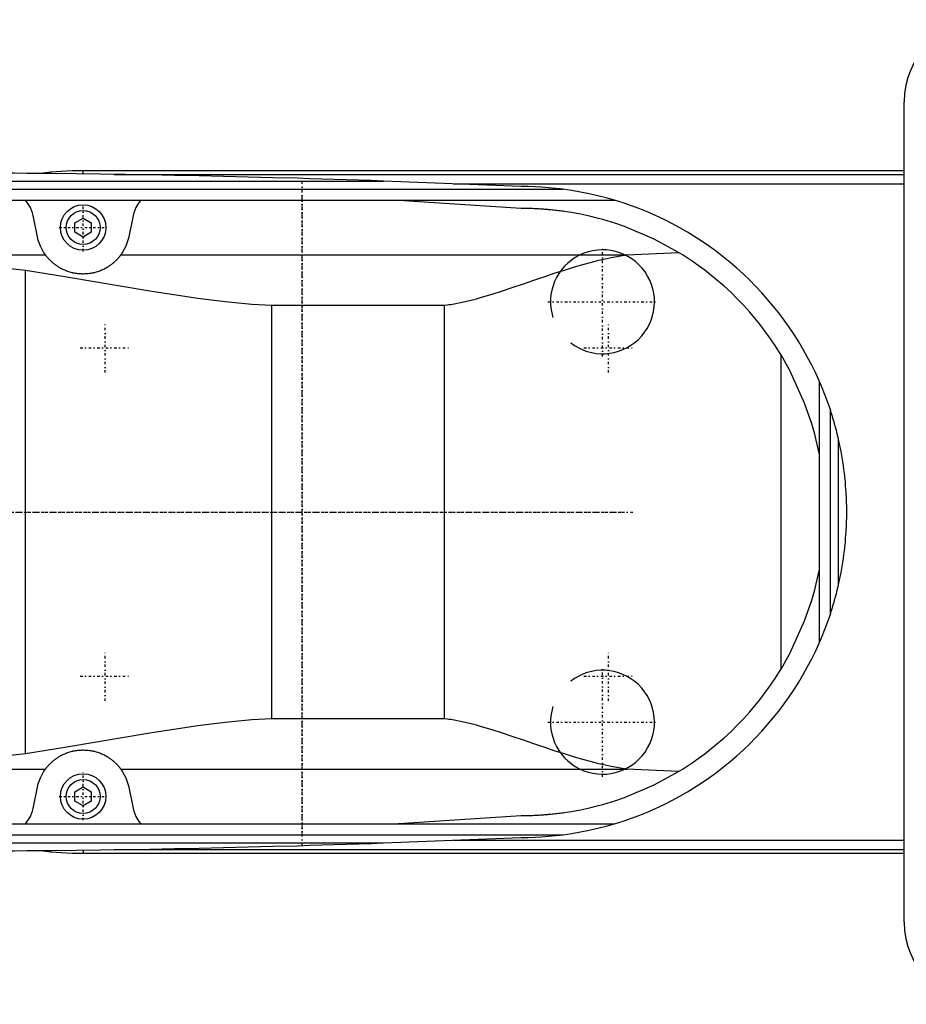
# Model space of a CAD drawing. Extents: x -502 to 174, y -90 to 90.
# Tile 3 of 4: x -252 to -90, y -90 to 90. Entities that reach past the tile are written whole.
import ezdxf

# ---------------------------------------------------------------- set-up
doc = ezdxf.new("R2010")
doc.units = 0
doc.linetypes.add('CENTER', pattern=[1.5, 0.45, -0.5, 0.05, -0.5])
doc.layers.add('AM_0', color=7, linetype='CONTINUOUS')
doc.layers.add('AM_7', color=7, linetype='CENTER')

msp = doc.modelspace()

# ---------------------------------------------------------------- linework, layer by layer
at = {"layer": 'AM_0', "color": 7, "linetype": 'CONTINUOUS'}
for p, q in [((-90, -75), (-90, 75)), ((-90, 62.39), (-240, 62.39)), ((-240, 61.81), (-240, 62.39)), ((-234.3, 61.72), (-90, 61.72)), ((-331.04, 60.5), (-185.14, 60.5)), ((-160, 59.5), (-185.14, 60.5)), ((-172.31, 60.02), (-90, 60.02)), ((-362.76, 59), (-152.3, 59)), ((-394.4, 57), (-142.93, 57)), ((-160, 55.5), (-183.32, 57)), ((-248.33, 50.31), (-249.12, 54.2)), ((-230.88, 54.2), (-231.67, 50.31)), ((-241.5, 52.87), (-240, 53.73)), ((-241.5, 51.13), (-241.5, 52.87)), ((-240, 53.73), (-238.5, 52.87)), ((-238.5, 52.87), (-238.5, 51.13)), ((-240, 50.27), (-241.5, 51.13)), ((-238.5, 51.13), (-240, 50.27)), ((-283.81, 47), (-246.87, 47)), ((-233.13, 47), (-140.66, 47)), ((-140.66, 47), (-131.25, 47.47)), ((-250.5, -44.22), (-250.5, 44.22)), ((-205.5, 37.8), (-174, 37.8)), ((-205.5, -37.8), (-205.5, 37.8)), ((-174, -37.8), (-174, 37.8)), ((-112.5, -28.71), (-112.5, 28.71)), ((-105.5, -23.87), (-105.5, 23.87)), ((-103.5, -18.65), (-103.5, 18.65)), ((-102, -13.28), (-102, 13.28)), ((-174, -37.8), (-205.5, -37.8)), ((-283.81, -47), (-246.87, -47)), ((-233.13, -47), (-140.66, -47)), ((-131.25, -47.47), (-140.66, -47)), ((-249.12, -54.2), (-248.33, -50.31)), ((-241.5, -51.13), (-240, -50.27)), ((-240, -50.27), (-238.5, -51.13)), ((-231.67, -50.31), (-230.88, -54.2)), ((-241.5, -52.87), (-241.5, -51.13)), ((-238.5, -51.13), (-238.5, -52.87)), ((-240, -53.73), (-241.5, -52.87)), ((-238.5, -52.87), (-240, -53.73)), ((-183.32, -57), (-160, -55.5)), ((-394.4, -57), (-142.93, -57)), ((-362.76, -59), (-152.3, -59)), ((-331.04, -60.5), (-185.14, -60.5)), ((-185.14, -60.5), (-160, -59.5)), ((-172.31, -60.02), (-90, -60.02)), ((-240, -61.81), (-240, -62.39)), ((-240, -62.39), (-90, -62.39)), ((-234.3, -61.72), (-90, -61.72))]:
    msp.add_line(p, q, dxfattribs=at)
for points in [[(-185.14, 60.5, 0), (-187.39, 60.58, 0), (-191.88, 60.72, 0), (-196.37, 60.86, 0), (-198.61, 60.93, 0), (-200.86, 61, 0), (-205.35, 61.12, 0), (-209.84, 61.24, 0), (-214.33, 61.34, 0), (-218.83, 61.44, 0), (-223.32, 61.53, 0), (-225.56, 61.58, 0), (-227.81, 61.62, 0), (-232.3, 61.69, 0), (-236.8, 61.76, 0), (-241.29, 61.82, 0), (-245.78, 61.87, 0), (-250.27, 61.91, 0), (-252.52, 61.93, 0), (-254.77, 61.95, 0), (-259.26, 61.97, 0), (-263.75, 61.99, 0), (-266, 62, 0)], [(-152.3, 59, 0), (-153.62, 59.16, 0), (-156.22, 59.38, 0), (-158.77, 59.49, 0), (-160, 59.5, 0)], [(-142.93, 57, 0), (-144.47, 57.44, 0), (-147.58, 58.19, 0), (-150.72, 58.77, 0), (-152.3, 59, 0)], [(-249.12, 54.2, 0), (-249.25, 54.71, 0), (-249.64, 55.69, 0), (-250.19, 56.59, 0), (-250.53, 57, 0)], [(-229.47, 57, 0), (-229.81, 56.59, 0), (-230.36, 55.69, 0), (-230.75, 54.71, 0), (-230.88, 54.2, 0)], [(-131.25, 47.47, 0), (-135.67, 49.88, 0), (-141.08, 52.17, 0), (-142.67, 52.72, 0), (-144.27, 53.22, 0), (-145.07, 53.46, 0), (-145.88, 53.68, 0), (-147.51, 54.08, 0), (-149.16, 54.43, 0), (-150.81, 54.73, 0), (-151.78, 54.89, 0), (-152.05, 54.93, 0), (-152.33, 54.97, 0), (-152.47, 54.99, 0), (-152.61, 55.01, 0), (-152.88, 55.04, 0), (-153.16, 55.08, 0), (-153.44, 55.11, 0), (-153.72, 55.14, 0), (-154, 55.17, 0), (-154.13, 55.19, 0), (-154.27, 55.2, 0), (-154.55, 55.23, 0), (-154.83, 55.26, 0), (-154.97, 55.27, 0), (-155.11, 55.28, 0), (-155.39, 55.31, 0), (-155.67, 55.33, 0), (-155.81, 55.34, 0), (-155.95, 55.35, 0), (-156.23, 55.37, 0), (-156.5, 55.39, 0), (-156.78, 55.41, 0), (-157.06, 55.42, 0), (-157.34, 55.44, 0), (-157.48, 55.44, 0), (-157.62, 55.45, 0), (-157.9, 55.46, 0), (-158.18, 55.47, 0), (-158.46, 55.48, 0), (-158.62, 55.48, 0), (-158.67, 55.48, 0), (-158.72, 55.49, 0), (-158.74, 55.49, 0), (-158.76, 55.49, 0), (-158.81, 55.49, 0), (-158.86, 55.49, 0), (-158.9, 55.49, 0), (-158.95, 55.49, 0), (-159, 55.49, 0), (-159.02, 55.49, 0), (-159.04, 55.49, 0), (-159.09, 55.49, 0), (-159.14, 55.49, 0), (-159.16, 55.49, 0), (-159.18, 55.49, 0), (-159.23, 55.49, 0), (-159.28, 55.5, 0), (-159.3, 55.5, 0), (-159.32, 55.5, 0), (-159.37, 55.5, 0), (-159.42, 55.5, 0), (-159.46, 55.5, 0), (-159.51, 55.5, 0), (-159.56, 55.5, 0), (-159.58, 55.5, 0), (-159.6, 55.5, 0), (-159.65, 55.5, 0), (-159.7, 55.5, 0), (-159.74, 55.5, 0), (-159.79, 55.5, 0), (-159.84, 55.5, 0), (-159.86, 55.5, 0), (-159.88, 55.5, 0), (-159.93, 55.5, 0), (-159.98, 55.5, 0), (-160, 55.5, 0)], [(-246.87, 47, 0), (-247.21, 47.5, 0), (-247.78, 48.57, 0), (-248.19, 49.72, 0), (-248.33, 50.31, 0)], [(-231.67, 50.31, 0), (-231.81, 49.72, 0), (-232.22, 48.57, 0), (-232.79, 47.5, 0), (-233.13, 47, 0)], [(-283.81, 47, 0), (-278.39, 46.72, 0), (-267.37, 45.92, 0), (-256.16, 44.84, 0), (-250.5, 44.22, 0)], [(-233.13, 47, 0), (-233.14, 46.98, 0), (-233.17, 46.93, 0), (-233.21, 46.89, 0), (-233.23, 46.86, 0), (-233.25, 46.84, 0), (-233.29, 46.78, 0), (-233.33, 46.73, 0), (-233.38, 46.67, 0), (-233.43, 46.61, 0), (-233.48, 46.55, 0), (-233.51, 46.51, 0), (-233.54, 46.48, 0), (-233.6, 46.41, 0), (-233.66, 46.34, 0), (-233.72, 46.27, 0), (-233.79, 46.19, 0), (-233.87, 46.11, 0), (-233.9, 46.08, 0), (-233.94, 46.04, 0), (-234.02, 45.96, 0), (-234.11, 45.87, 0), (-234.15, 45.83, 0), (-234.2, 45.79, 0), (-234.29, 45.71, 0), (-234.38, 45.62, 0), (-234.43, 45.58, 0), (-234.48, 45.53, 0), (-234.59, 45.45, 0), (-234.7, 45.36, 0), (-234.81, 45.27, 0), (-234.93, 45.18, 0), (-235.05, 45.09, 0), (-235.11, 45.05, 0), (-235.17, 45.01, 0), (-235.3, 44.92, 0), (-235.43, 44.83, 0), (-235.57, 44.75, 0), (-235.71, 44.66, 0), (-235.86, 44.58, 0), (-235.93, 44.54, 0), (-236.01, 44.5, 0), (-236.16, 44.42, 0), (-236.32, 44.34, 0), (-236.48, 44.26, 0), (-236.65, 44.19, 0), (-236.83, 44.11, 0), (-236.92, 44.08, 0), (-237.01, 44.04, 0), (-237.2, 43.97, 0), (-237.39, 43.91, 0), (-237.59, 43.85, 0), (-237.79, 43.79, 0), (-238, 43.74, 0), (-238.1, 43.72, 0), (-238.2, 43.69, 0), (-238.41, 43.65, 0), (-238.62, 43.61, 0), (-238.84, 43.58, 0), (-239.05, 43.55, 0), (-239.26, 43.53, 0), (-239.37, 43.52, 0), (-239.48, 43.52, 0), (-239.69, 43.51, 0), (-239.9, 43.5, 0), (-240, 43.5, 0), (-240.1, 43.5, 0), (-240.31, 43.51, 0), (-240.52, 43.52, 0), (-240.63, 43.52, 0), (-240.74, 43.53, 0), (-240.95, 43.55, 0), (-241.16, 43.58, 0), (-241.38, 43.61, 0), (-241.59, 43.65, 0), (-241.8, 43.69, 0), (-241.9, 43.72, 0), (-242, 43.74, 0), (-242.21, 43.79, 0), (-242.41, 43.85, 0), (-242.61, 43.91, 0), (-242.8, 43.97, 0), (-242.99, 44.04, 0), (-243.08, 44.08, 0), (-243.17, 44.11, 0), (-243.35, 44.19, 0), (-243.52, 44.26, 0), (-243.68, 44.34, 0), (-243.84, 44.42, 0), (-243.99, 44.5, 0), (-244.07, 44.54, 0), (-244.14, 44.58, 0), (-244.29, 44.66, 0), (-244.43, 44.75, 0), (-244.57, 44.83, 0), (-244.7, 44.92, 0), (-244.83, 45.01, 0), (-244.89, 45.05, 0), (-244.95, 45.09, 0), (-245.07, 45.18, 0), (-245.19, 45.27, 0), (-245.3, 45.36, 0), (-245.41, 45.45, 0), (-245.52, 45.53, 0), (-245.57, 45.58, 0), (-245.62, 45.62, 0), (-245.71, 45.71, 0), (-245.8, 45.79, 0), (-245.85, 45.83, 0), (-245.89, 45.87, 0), (-245.98, 45.96, 0), (-246.06, 46.04, 0), (-246.1, 46.08, 0), (-246.13, 46.11, 0), (-246.21, 46.19, 0), (-246.28, 46.27, 0), (-246.34, 46.34, 0), (-246.4, 46.41, 0), (-246.46, 46.48, 0), (-246.49, 46.51, 0), (-246.52, 46.55, 0), (-246.57, 46.61, 0), (-246.62, 46.67, 0), (-246.67, 46.73, 0), (-246.71, 46.78, 0), (-246.75, 46.84, 0), (-246.77, 46.86, 0), (-246.79, 46.89, 0), (-246.83, 46.93, 0), (-246.86, 46.98, 0), (-246.87, 47, 0)], [(-174, 37.8, 0), (-173.84, 37.82, 0), (-173.51, 37.86, 0), (-173.18, 37.91, 0), (-173.02, 37.93, 0), (-172.85, 37.96, 0), (-172.53, 38.01, 0), (-172.2, 38.06, 0), (-171.06, 38.28, 0), (-169.12, 38.73, 0), (-168.16, 38.99, 0), (-167.2, 39.26, 0), (-165.27, 39.84, 0), (-163.36, 40.46, 0), (-161.45, 41.09, 0), (-159.56, 41.74, 0), (-157.67, 42.39, 0), (-156.73, 42.71, 0), (-155.79, 43.02, 0), (-153.92, 43.64, 0), (-152.08, 44.24, 0), (-150.25, 44.8, 0), (-148.44, 45.32, 0), (-146.66, 45.79, 0), (-145.78, 46.01, 0), (-144.91, 46.22, 0), (-143.18, 46.58, 0), (-141.49, 46.88, 0), (-140.66, 47, 0)], [(-112.5, 28.71, 0), (-112.67, 28.99, 0), (-113.09, 29.66, 0), (-113.59, 30.43, 0), (-113.87, 30.85, 0), (-114.17, 31.3, 0), (-114.83, 32.25, 0), (-115.57, 33.26, 0), (-116.39, 34.33, 0), (-117.29, 35.44, 0), (-118.26, 36.58, 0), (-118.78, 37.16, 0), (-119.31, 37.74, 0), (-120.44, 38.92, 0), (-121.64, 40.11, 0), (-122.92, 41.3, 0), (-124.27, 42.47, 0), (-125.7, 43.63, 0), (-126.44, 44.2, 0), (-127.2, 44.77, 0), (-128.77, 45.88, 0), (-130.4, 46.95, 0), (-131.25, 47.47, 0)], [(-250.5, 44.22, 0), (-242.95, 43.01, 0), (-227.81, 40.46, 0), (-219.04, 39.12, 0), (-216.55, 38.79, 0), (-214.08, 38.49, 0), (-212.84, 38.35, 0), (-211.61, 38.23, 0), (-209.16, 38.02, 0), (-206.72, 37.86, 0), (-205.5, 37.8, 0)], [(-105.5, 10.49, 0), (-105.61, 11.02, 0), (-105.83, 12.09, 0), (-106.08, 13.15, 0), (-106.21, 13.68, 0), (-106.35, 14.21, 0), (-106.64, 15.26, 0), (-106.95, 16.3, 0), (-108.19, 19.91, 0), (-110.89, 25.86, 0), (-112.5, 28.71, 0)], [(-103.5, 18.65, 0), (-103.8, 19.54, 0), (-104.44, 21.29, 0), (-105.13, 23.02, 0), (-105.5, 23.87, 0)], [(-102, 13.28, 0), (-102, 13.28, 0), (-102, 13.28, 0), (-102, 13.28, 0), (-102, 13.28, 0), (-102, 13.28, 0), (-102, 13.28, 0), (-102, 13.29, 0), (-102, 13.29, 0), (-102, 13.29, 0), (-102, 13.29, 0), (-102, 13.29, 0), (-102, 13.29, 0), (-102, 13.3, 0), (-102.01, 13.3, 0), (-102.01, 13.3, 0), (-102.01, 13.31, 0), (-102.01, 13.31, 0), (-102.01, 13.31, 0), (-102.01, 13.31, 0), (-102.01, 13.31, 0), (-102.01, 13.32, 0), (-102.01, 13.32, 0), (-102.01, 13.33, 0), (-102.02, 13.35, 0), (-102.02, 13.38, 0), (-102.03, 13.41, 0), (-102.04, 13.45, 0), (-102.05, 13.48, 0), (-102.05, 13.5, 0), (-102.06, 13.52, 0), (-102.06, 13.56, 0), (-102.07, 13.59, 0), (-102.08, 13.63, 0), (-102.09, 13.67, 0), (-102.1, 13.71, 0), (-102.11, 13.74, 0), (-102.11, 13.76, 0), (-102.12, 13.8, 0), (-102.13, 13.84, 0), (-102.14, 13.87, 0), (-102.14, 13.89, 0), (-102.16, 13.94, 0), (-102.17, 13.98, 0), (-102.17, 14.01, 0), (-102.18, 14.03, 0), (-102.19, 14.08, 0), (-102.2, 14.13, 0), (-102.25, 14.31, 0), (-102.32, 14.62, 0), (-102.4, 14.93, 0), (-102.48, 15.24, 0), (-102.57, 15.54, 0), (-102.61, 15.7, 0), (-102.65, 15.85, 0), (-102.74, 16.17, 0), (-102.83, 16.49, 0), (-102.93, 16.81, 0), (-103.02, 17.14, 0), (-103.12, 17.48, 0), (-103.18, 17.64, 0), (-103.23, 17.81, 0), (-103.33, 18.15, 0), (-103.44, 18.49, 0), (-103.5, 18.65, 0)], [(-100.5, 0, 0), (-100.5, 0.01, 0), (-100.5, 0.03, 0), (-100.5, 0.05, 0), (-100.5, 0.06, 0), (-100.5, 0.07, 0), (-100.5, 0.09, 0), (-100.5, 0.11, 0), (-100.5, 0.13, 0), (-100.5, 0.15, 0), (-100.5, 0.18, 0), (-100.5, 0.19, 0), (-100.5, 0.2, 0), (-100.5, 0.22, 0), (-100.5, 0.24, 0), (-100.5, 0.26, 0), (-100.5, 0.28, 0), (-100.5, 0.3, 0), (-100.5, 0.31, 0), (-100.5, 0.32, 0), (-100.5, 0.34, 0), (-100.5, 0.36, 0), (-100.5, 0.37, 0), (-100.5, 0.38, 0), (-100.5, 0.4, 0), (-100.5, 0.42, 0), (-100.5, 0.43, 0), (-100.5, 0.44, 0), (-100.5, 0.46, 0), (-100.5, 0.49, 0), (-100.5, 0.51, 0), (-100.5, 0.53, 0), (-100.5, 0.55, 0), (-100.5, 0.56, 0), (-100.5, 0.57, 0), (-100.5, 0.59, 0), (-100.5, 0.61, 0), (-100.5, 0.68, 0), (-100.51, 0.81, 0), (-100.51, 0.93, 0), (-100.51, 1.05, 0), (-100.51, 1.12, 0), (-100.51, 1.18, 0), (-100.51, 1.3, 0), (-100.52, 1.43, 0), (-100.52, 1.55, 0), (-100.52, 1.67, 0), (-100.53, 1.8, 0), (-100.53, 1.86, 0), (-100.53, 1.92, 0), (-100.54, 2.05, 0), (-100.54, 2.17, 0), (-100.54, 2.23, 0), (-100.54, 2.29, 0), (-100.55, 2.42, 0), (-100.55, 2.54, 0), (-100.56, 2.6, 0), (-100.56, 2.66, 0), (-100.57, 2.79, 0), (-100.57, 2.91, 0), (-100.58, 3.04, 0), (-100.58, 3.16, 0), (-100.59, 3.28, 0), (-100.59, 3.35, 0), (-100.6, 3.41, 0), (-100.6, 3.53, 0), (-100.61, 3.65, 0), (-100.64, 4.09, 0), (-100.7, 4.83, 0), (-100.76, 5.57, 0), (-100.84, 6.31, 0), (-100.88, 6.68, 0), (-100.92, 7.05, 0), (-101.01, 7.79, 0), (-101.11, 8.52, 0), (-101.54, 11.09, 0), (-102, 13.28, 0)], [(-102, -13.28, 0), (-101.54, -11.09, 0), (-101.11, -8.52, 0), (-101.01, -7.79, 0), (-100.92, -7.05, 0), (-100.88, -6.68, 0), (-100.84, -6.31, 0), (-100.76, -5.57, 0), (-100.7, -4.83, 0), (-100.64, -4.09, 0), (-100.61, -3.65, 0), (-100.6, -3.53, 0), (-100.6, -3.41, 0), (-100.59, -3.35, 0), (-100.59, -3.28, 0), (-100.58, -3.16, 0), (-100.58, -3.04, 0), (-100.57, -2.91, 0), (-100.57, -2.79, 0), (-100.56, -2.66, 0), (-100.56, -2.6, 0), (-100.55, -2.54, 0), (-100.55, -2.42, 0), (-100.54, -2.29, 0), (-100.54, -2.23, 0), (-100.54, -2.17, 0), (-100.54, -2.05, 0), (-100.53, -1.92, 0), (-100.53, -1.86, 0), (-100.53, -1.8, 0), (-100.52, -1.67, 0), (-100.52, -1.55, 0), (-100.52, -1.43, 0), (-100.51, -1.3, 0), (-100.51, -1.18, 0), (-100.51, -1.12, 0), (-100.51, -1.05, 0), (-100.51, -0.93, 0), (-100.51, -0.81, 0), (-100.5, -0.68, 0), (-100.5, -0.56, 0), (-100.5, -0.49, 0), (-100.5, -0.46, 0), (-100.5, -0.44, 0), (-100.5, -0.43, 0), (-100.5, -0.42, 0), (-100.5, -0.4, 0), (-100.5, -0.38, 0), (-100.5, -0.37, 0), (-100.5, -0.36, 0), (-100.5, -0.34, 0), (-100.5, -0.32, 0), (-100.5, -0.31, 0), (-100.5, -0.3, 0), (-100.5, -0.28, 0), (-100.5, -0.26, 0), (-100.5, -0.24, 0), (-100.5, -0.22, 0), (-100.5, -0.2, 0), (-100.5, -0.19, 0), (-100.5, -0.18, 0), (-100.5, -0.15, 0), (-100.5, -0.13, 0), (-100.5, -0.11, 0), (-100.5, -0.09, 0), (-100.5, -0.07, 0), (-100.5, -0.06, 0), (-100.5, -0.05, 0), (-100.5, -0.03, 0), (-100.5, -0.01, 0), (-100.5, 0, 0)], [(-112.5, -28.71, 0), (-110.89, -25.86, 0), (-108.19, -19.91, 0), (-106.95, -16.3, 0), (-106.64, -15.26, 0), (-106.35, -14.21, 0), (-106.21, -13.68, 0), (-106.08, -13.15, 0), (-105.83, -12.09, 0), (-105.61, -11.02, 0), (-105.5, -10.49, 0)], [(-103.5, -18.65, 0), (-103.44, -18.49, 0), (-103.33, -18.15, 0), (-103.23, -17.81, 0), (-103.18, -17.64, 0), (-103.12, -17.48, 0), (-103.02, -17.14, 0), (-102.93, -16.81, 0), (-102.83, -16.49, 0), (-102.74, -16.17, 0), (-102.65, -15.85, 0), (-102.61, -15.7, 0), (-102.57, -15.54, 0), (-102.48, -15.24, 0), (-102.4, -14.93, 0), (-102.32, -14.62, 0), (-102.25, -14.31, 0), (-102.2, -14.13, 0), (-102.19, -14.08, 0), (-102.18, -14.03, 0), (-102.17, -14.01, 0), (-102.17, -13.98, 0), (-102.16, -13.94, 0), (-102.14, -13.89, 0), (-102.14, -13.87, 0), (-102.13, -13.84, 0), (-102.12, -13.8, 0), (-102.11, -13.76, 0), (-102.11, -13.74, 0), (-102.1, -13.71, 0), (-102.09, -13.67, 0), (-102.08, -13.63, 0), (-102.07, -13.59, 0), (-102.06, -13.56, 0), (-102.06, -13.52, 0), (-102.05, -13.5, 0), (-102.05, -13.48, 0), (-102.04, -13.45, 0), (-102.03, -13.41, 0), (-102.02, -13.38, 0), (-102.02, -13.35, 0), (-102.01, -13.33, 0), (-102.01, -13.32, 0), (-102.01, -13.32, 0), (-102.01, -13.31, 0), (-102.01, -13.31, 0), (-102.01, -13.31, 0), (-102.01, -13.31, 0), (-102.01, -13.31, 0), (-102.01, -13.3, 0), (-102.01, -13.3, 0), (-102, -13.3, 0), (-102, -13.29, 0), (-102, -13.29, 0), (-102, -13.29, 0), (-102, -13.29, 0), (-102, -13.29, 0), (-102, -13.29, 0), (-102, -13.28, 0), (-102, -13.28, 0), (-102, -13.28, 0), (-102, -13.28, 0), (-102, -13.28, 0), (-102, -13.28, 0), (-102, -13.28, 0)], [(-105.5, -23.87, 0), (-105.13, -23.02, 0), (-104.44, -21.29, 0), (-103.8, -19.54, 0), (-103.5, -18.65, 0)], [(-131.25, -47.47, 0), (-130.4, -46.95, 0), (-128.77, -45.88, 0), (-127.2, -44.77, 0), (-126.44, -44.2, 0), (-125.7, -43.63, 0), (-124.27, -42.47, 0), (-122.92, -41.3, 0), (-121.64, -40.11, 0), (-120.44, -38.92, 0), (-119.31, -37.74, 0), (-118.78, -37.16, 0), (-118.26, -36.58, 0), (-117.29, -35.44, 0), (-116.39, -34.33, 0), (-115.57, -33.26, 0), (-114.83, -32.25, 0), (-114.17, -31.3, 0), (-113.87, -30.85, 0), (-113.59, -30.43, 0), (-113.09, -29.66, 0), (-112.67, -28.99, 0), (-112.5, -28.71, 0)], [(-205.5, -37.8, 0), (-206.72, -37.86, 0), (-209.16, -38.02, 0), (-211.61, -38.23, 0), (-212.84, -38.35, 0), (-214.08, -38.49, 0), (-216.55, -38.79, 0), (-219.04, -39.12, 0), (-227.81, -40.46, 0), (-242.95, -43.01, 0), (-250.5, -44.22, 0)], [(-140.66, -47, 0), (-141.49, -46.88, 0), (-143.18, -46.58, 0), (-144.91, -46.22, 0), (-145.78, -46.01, 0), (-146.66, -45.79, 0), (-148.44, -45.32, 0), (-150.25, -44.8, 0), (-152.08, -44.24, 0), (-153.92, -43.64, 0), (-155.79, -43.02, 0), (-156.73, -42.71, 0), (-157.67, -42.39, 0), (-159.56, -41.74, 0), (-161.45, -41.09, 0), (-163.36, -40.46, 0), (-165.27, -39.84, 0), (-167.2, -39.26, 0), (-168.16, -38.99, 0), (-169.12, -38.73, 0), (-171.06, -38.28, 0), (-172.2, -38.06, 0), (-172.53, -38.01, 0), (-172.85, -37.96, 0), (-173.02, -37.93, 0), (-173.18, -37.91, 0), (-173.51, -37.86, 0), (-173.84, -37.82, 0), (-174, -37.8, 0)], [(-250.5, -44.22, 0), (-256.16, -44.84, 0), (-267.37, -45.92, 0), (-278.39, -46.72, 0), (-283.81, -47, 0)], [(-246.87, -47, 0), (-246.86, -46.98, 0), (-246.83, -46.93, 0), (-246.79, -46.89, 0), (-246.77, -46.86, 0), (-246.75, -46.84, 0), (-246.71, -46.78, 0), (-246.67, -46.73, 0), (-246.62, -46.67, 0), (-246.57, -46.61, 0), (-246.52, -46.55, 0), (-246.49, -46.51, 0), (-246.46, -46.48, 0), (-246.4, -46.41, 0), (-246.34, -46.34, 0), (-246.28, -46.27, 0), (-246.21, -46.19, 0), (-246.13, -46.11, 0), (-246.1, -46.08, 0), (-246.06, -46.04, 0), (-245.98, -45.96, 0), (-245.89, -45.87, 0), (-245.85, -45.83, 0), (-245.8, -45.79, 0), (-245.71, -45.71, 0), (-245.62, -45.62, 0), (-245.57, -45.58, 0), (-245.52, -45.53, 0), (-245.41, -45.45, 0), (-245.3, -45.36, 0), (-245.19, -45.27, 0), (-245.07, -45.18, 0), (-244.95, -45.09, 0), (-244.89, -45.05, 0), (-244.83, -45.01, 0), (-244.7, -44.92, 0), (-244.57, -44.83, 0), (-244.43, -44.75, 0), (-244.29, -44.66, 0), (-244.14, -44.58, 0), (-244.07, -44.54, 0), (-243.99, -44.5, 0), (-243.84, -44.42, 0), (-243.68, -44.34, 0), (-243.52, -44.26, 0), (-243.35, -44.19, 0), (-243.17, -44.11, 0), (-243.08, -44.08, 0), (-242.99, -44.04, 0), (-242.8, -43.97, 0), (-242.61, -43.91, 0), (-242.41, -43.85, 0), (-242.21, -43.79, 0), (-242, -43.74, 0), (-241.9, -43.72, 0), (-241.8, -43.69, 0), (-241.59, -43.65, 0), (-241.38, -43.61, 0), (-241.16, -43.58, 0), (-240.95, -43.55, 0), (-240.74, -43.53, 0), (-240.63, -43.52, 0), (-240.52, -43.52, 0), (-240.31, -43.51, 0), (-240.1, -43.5, 0), (-240, -43.5, 0), (-239.9, -43.5, 0), (-239.69, -43.51, 0), (-239.48, -43.52, 0), (-239.37, -43.52, 0), (-239.26, -43.53, 0), (-239.05, -43.55, 0), (-238.84, -43.58, 0), (-238.62, -43.61, 0), (-238.41, -43.65, 0), (-238.2, -43.69, 0), (-238.1, -43.72, 0), (-238, -43.74, 0), (-237.79, -43.79, 0), (-237.59, -43.85, 0), (-237.39, -43.91, 0), (-237.2, -43.97, 0), (-237.01, -44.04, 0), (-236.92, -44.08, 0), (-236.83, -44.11, 0), (-236.65, -44.19, 0), (-236.48, -44.26, 0), (-236.32, -44.34, 0), (-236.16, -44.42, 0), (-236.01, -44.5, 0), (-235.93, -44.54, 0), (-235.86, -44.58, 0), (-235.71, -44.66, 0), (-235.57, -44.75, 0), (-235.43, -44.83, 0), (-235.3, -44.92, 0), (-235.17, -45.01, 0), (-235.11, -45.05, 0), (-235.05, -45.09, 0), (-234.93, -45.18, 0), (-234.81, -45.27, 0), (-234.7, -45.36, 0), (-234.59, -45.45, 0), (-234.48, -45.53, 0), (-234.43, -45.58, 0), (-234.38, -45.62, 0), (-234.29, -45.71, 0), (-234.2, -45.79, 0), (-234.15, -45.83, 0), (-234.11, -45.87, 0), (-234.02, -45.96, 0), (-233.94, -46.04, 0), (-233.9, -46.08, 0), (-233.87, -46.11, 0), (-233.79, -46.19, 0), (-233.72, -46.27, 0), (-233.66, -46.34, 0), (-233.6, -46.41, 0), (-233.54, -46.48, 0), (-233.51, -46.51, 0), (-233.48, -46.55, 0), (-233.43, -46.61, 0), (-233.38, -46.67, 0), (-233.33, -46.73, 0), (-233.29, -46.78, 0), (-233.25, -46.84, 0), (-233.23, -46.86, 0), (-233.21, -46.89, 0), (-233.17, -46.93, 0), (-233.14, -46.98, 0), (-233.13, -47, 0)], [(-248.33, -50.31, 0), (-248.19, -49.72, 0), (-247.78, -48.57, 0), (-247.21, -47.5, 0), (-246.87, -47, 0)], [(-233.13, -47, 0), (-232.79, -47.5, 0), (-232.22, -48.57, 0), (-231.81, -49.72, 0), (-231.67, -50.31, 0)], [(-160, -55.5, 0), (-159.98, -55.5, 0), (-159.93, -55.5, 0), (-159.88, -55.5, 0), (-159.86, -55.5, 0), (-159.84, -55.5, 0), (-159.79, -55.5, 0), (-159.74, -55.5, 0), (-159.7, -55.5, 0), (-159.65, -55.5, 0), (-159.6, -55.5, 0), (-159.58, -55.5, 0), (-159.56, -55.5, 0), (-159.51, -55.5, 0), (-159.46, -55.5, 0), (-159.42, -55.5, 0), (-159.37, -55.5, 0), (-159.32, -55.5, 0), (-159.3, -55.5, 0), (-159.28, -55.5, 0), (-159.23, -55.49, 0), (-159.18, -55.49, 0), (-159.16, -55.49, 0), (-159.14, -55.49, 0), (-159.09, -55.49, 0), (-159.04, -55.49, 0), (-159.02, -55.49, 0), (-159, -55.49, 0), (-158.95, -55.49, 0), (-158.9, -55.49, 0), (-158.86, -55.49, 0), (-158.81, -55.49, 0), (-158.76, -55.49, 0), (-158.74, -55.49, 0), (-158.72, -55.49, 0), (-158.67, -55.48, 0), (-158.62, -55.48, 0), (-158.46, -55.48, 0), (-158.18, -55.47, 0), (-157.9, -55.46, 0), (-157.62, -55.45, 0), (-157.48, -55.44, 0), (-157.34, -55.44, 0), (-157.06, -55.42, 0), (-156.78, -55.41, 0), (-156.5, -55.39, 0), (-156.23, -55.37, 0), (-155.95, -55.35, 0), (-155.81, -55.34, 0), (-155.67, -55.33, 0), (-155.39, -55.31, 0), (-155.11, -55.28, 0), (-154.97, -55.27, 0), (-154.83, -55.26, 0), (-154.55, -55.23, 0), (-154.27, -55.2, 0), (-154.13, -55.19, 0), (-154, -55.17, 0), (-153.72, -55.14, 0), (-153.44, -55.11, 0), (-153.16, -55.08, 0), (-152.88, -55.04, 0), (-152.61, -55.01, 0), (-152.47, -54.99, 0), (-152.33, -54.97, 0), (-152.05, -54.93, 0), (-151.78, -54.89, 0), (-150.81, -54.73, 0), (-149.16, -54.43, 0), (-147.51, -54.08, 0), (-145.88, -53.68, 0), (-145.07, -53.46, 0), (-144.27, -53.22, 0), (-142.67, -52.72, 0), (-141.08, -52.17, 0), (-135.67, -49.88, 0), (-131.25, -47.47, 0)], [(-250.53, -57, 0), (-250.19, -56.59, 0), (-249.64, -55.69, 0), (-249.25, -54.71, 0), (-249.12, -54.2, 0)], [(-230.88, -54.2, 0), (-230.75, -54.71, 0), (-230.36, -55.69, 0), (-229.81, -56.59, 0), (-229.47, -57, 0)], [(-152.3, -59, 0), (-150.72, -58.77, 0), (-147.58, -58.19, 0), (-144.47, -57.44, 0), (-142.93, -57, 0)], [(-160, -59.5, 0), (-158.77, -59.49, 0), (-156.22, -59.38, 0), (-153.62, -59.16, 0), (-152.3, -59, 0)], [(-266, -62, 0), (-263.75, -61.99, 0), (-259.26, -61.97, 0), (-254.77, -61.95, 0), (-252.52, -61.93, 0), (-250.27, -61.91, 0), (-245.78, -61.87, 0), (-241.29, -61.82, 0), (-236.8, -61.76, 0), (-232.3, -61.69, 0), (-227.81, -61.62, 0), (-225.56, -61.58, 0), (-223.32, -61.53, 0), (-218.83, -61.44, 0), (-214.33, -61.34, 0), (-209.84, -61.24, 0), (-205.35, -61.12, 0), (-200.86, -61, 0), (-198.61, -60.93, 0), (-196.37, -60.86, 0), (-191.88, -60.72, 0), (-187.39, -60.58, 0), (-185.14, -60.5, 0)]]:
    msp.add_polyline3d(points, dxfattribs=at)
for centre, radius in [((-240, 52), 4.15), ((-240, 52), 3.1), ((-240, -52), 4.15), ((-240, -52), 3.1)]:
    msp.add_circle(centre, radius, dxfattribs=at)
for centre, radius, start, end in [((-75, 75), 15, 90, 180), ((-240, 0), 62.39, 90, 97.236), ((-160, 0), 59.5, 23.6567, 73.3321), ((-145.12, 38.43), 9.5, 232.3243, 197.6757), ((-160, 0), 59.5, 286.6679, 336.3433), ((-145.12, -38.43), 9.5, 162.3243, 127.6757), ((-240, 0), 62.39, 262.764, 270), ((-75, -75), 15, 180, 270)]:
    msp.add_arc(centre, radius, start, end, dxfattribs=at)
at = {"layer": 'AM_7', "color": 4, "linetype": 'CENTER'}
for p, q in [((-200, -60.9), (-200, 60.9)), ((-200, -58.8), (-200, 58.8)), ((-240, 47.64), (-240, 56.36)), ((-244.36, 52), (-235.64, 52)), ((-145.12, 28.45), (-145.12, 48.4)), ((-155.09, 38.43), (-135.14, 38.43)), ((-236, 25.48), (-236, 34.52)), ((-144, 25.48), (-144, 34.52)), ((-240.51, 30), (-231.49, 30)), ((-148.51, 30), (-139.49, 30)), ((-275.4, 0), (-141.2, 0)), ((-260.9, 0), (-139.1, 0)), ((-236, -34.52), (-236, -25.48)), ((-144, -34.52), (-144, -25.48)), ((-145.12, -48.4), (-145.12, -28.45)), ((-240.51, -30), (-231.49, -30)), ((-148.51, -30), (-139.49, -30)), ((-155.09, -38.43), (-135.14, -38.43)), ((-240, -56.36), (-240, -47.64)), ((-244.36, -52), (-235.64, -52))]:
    msp.add_line(p, q, dxfattribs=at)

doc.saveas('drawing.dxf')
